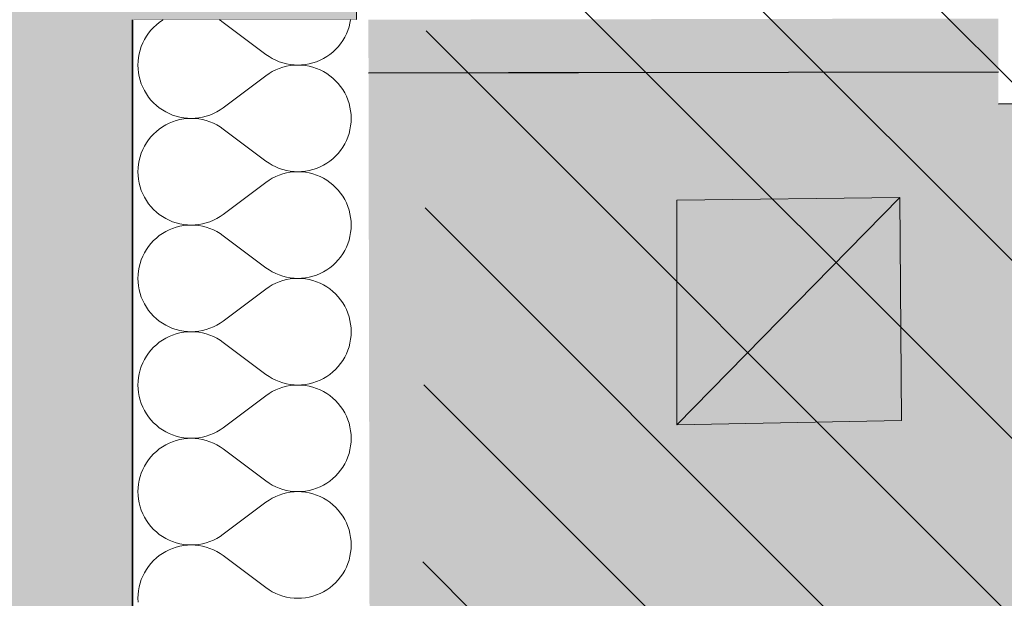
# Model space of a CAD drawing. Header units: millimetres. Extents: x -40276 to 214973, y -147941 to 35228.
# Tile 113 of 256: x -11229 to -10525, y 13524 to 13937. Entities that reach past the tile are written whole.
import ezdxf

# ---------------------------------------------------------------- set-up
doc = ezdxf.new("R2010")
doc.units = ezdxf.units.MM
doc.header["$MEASUREMENT"] = 0
doc.linetypes.add('Wipeout_Contour', pattern=[1000, 0, -1000])
for name, color, linetype in [('1._POHLED ZÁPADNÍ_2_0_plochy', 7, 'Continuous'), ('1._POHLED ZÁPADNÍ_2_akustické prvky', 7, 'Continuous'), ('1._POHLED ZÁPADNÍ_2_Konstrukce - nosné', 7, 'Continuous'), ('1._POHLED ZÁPADNÍ_2_Nové_Výplně – Řezové', 7, 'Continuous'), ('1._POHLED ZÁPADNÍ_2_Situace - terén', 7, 'Continuous'), ('1._POHLED ZÁPADNÍ_2_Výplně – Řezové', 7, 'Continuous')]:
    doc.layers.add(name, color=color, linetype=linetype)

# ---------------------------------------------------------------- blocks, each defined once
blk = doc.blocks.new('*X33', base_point=(-42174.69, -26223.67))
at = {"layer": '1._POHLED ZÁPADNÍ_2_Nové_Výplně – Řezové', "color": 21, "linetype": 'Continuous', "lineweight": 20, "true_color": 0xffaaaa}
for p, q in [((-11126.76, 13936.82), (-11128.99, 13935.27)), ((-11126.14, 13937.19), (-11126.76, 13936.82)), ((-11085.55, 13936.79), (-11086.22, 13937.19)), ((-11083.32, 13935.24), (-11085.55, 13936.79)), ((-10992.76, 13934.76), (-10992.32, 13937.19)), ((-11134.96, 13929.72), (-11136.67, 13927.6)), ((-11133.1, 13931.71), (-11134.96, 13929.72)), ((-11131.11, 13933.56), (-11133.1, 13931.71)), ((-11128.99, 13935.27), (-11131.11, 13933.56)), ((-11083.32, 13935.24), (-11052.84, 13912.38)), ((-10995.34, 13927.03), (-10994.29, 13929.54)), ((-10994.29, 13929.54), (-10993.43, 13932.12)), ((-10993.43, 13932.12), (-10992.76, 13934.76)), ((-11139.61, 13923.03), (-11140.83, 13920.59)), ((-11138.22, 13925.37), (-11139.61, 13923.03)), ((-11136.67, 13927.6), (-11138.22, 13925.37)), ((-10999.49, 13920.02), (-10997.94, 13922.25)), ((-10997.94, 13922.25), (-10996.55, 13924.59)), ((-10996.55, 13924.59), (-10995.34, 13927.03)), ((-11142.73, 13915.5), (-11143.4, 13912.86)), ((-11141.87, 13918.08), (-11142.73, 13915.5)), ((-11140.83, 13920.59), (-11141.87, 13918.08)), ((-11005.05, 13914.06), (-11003.06, 13915.91)), ((-11003.06, 13915.91), (-11001.2, 13917.9)), ((-11001.2, 13917.9), (-10999.49, 13920.02)), ((-11143.88, 13910.19), (-11144.17, 13907.48)), ((-11143.4, 13912.86), (-11143.88, 13910.19)), ((-11052.84, 13912.38), (-11050.61, 13910.83)), ((-11050.61, 13910.83), (-11048.27, 13909.44)), ((-11048.27, 13909.44), (-11045.84, 13908.22)), ((-11045.84, 13908.22), (-11043.33, 13907.17)), ((-11016.69, 13907.16), (-11014.18, 13908.2)), ((-11014.18, 13908.2), (-11011.74, 13909.41)), ((-11011.74, 13909.41), (-11009.4, 13910.8)), ((-11009.4, 13910.8), (-11007.17, 13912.35)), ((-11007.17, 13912.35), (-11005.05, 13914.06)), ((-11144.17, 13907.48), (-11144.27, 13904.76)), ((-11144.27, 13904.76), (-11144.17, 13902.04)), ((-11144.17, 13902.04), (-11143.88, 13899.34)), ((-11045.84, 13901.31), (-11048.27, 13900.09)), ((-11043.33, 13902.35), (-11045.84, 13901.31)), ((-11043.33, 13907.17), (-11040.75, 13906.31)), ((-11040.75, 13903.21), (-11043.33, 13902.35)), ((-11040.75, 13906.31), (-11038.11, 13905.64)), ((-11038.11, 13903.89), (-11040.75, 13903.21)), ((-11038.11, 13905.64), (-11035.43, 13905.15)), ((-11035.43, 13904.37), (-11038.11, 13903.89)), ((-11035.43, 13905.15), (-11032.73, 13904.86)), ((-11032.73, 13904.66), (-11035.43, 13904.37)), ((-11032.73, 13904.86), (-11030.01, 13904.76)), ((-11030.01, 13904.76), (-11032.73, 13904.66)), ((-11030.01, 13904.76), (-11027.29, 13904.86)), ((-11027.29, 13904.67), (-11030.01, 13904.76)), ((-11027.29, 13904.86), (-11024.59, 13905.15)), ((-11024.59, 13904.38), (-11027.29, 13904.67)), ((-11024.59, 13905.15), (-11021.91, 13905.63)), ((-11021.91, 13903.9), (-11024.59, 13904.38)), ((-11021.91, 13905.63), (-11019.27, 13906.3)), ((-11019.27, 13903.22), (-11021.91, 13903.9)), ((-11019.27, 13906.3), (-11016.69, 13907.16)), ((-11016.69, 13902.37), (-11019.27, 13903.22)), ((-11014.18, 13901.33), (-11016.69, 13902.37)), ((-11011.74, 13900.11), (-11014.18, 13901.33)), ((-11143.88, 13899.34), (-11143.4, 13896.66)), ((-11143.4, 13896.66), (-11142.73, 13894.02)), ((-11142.73, 13894.02), (-11141.87, 13891.44)), ((-11083.32, 13874.29), (-11052.84, 13897.14)), ((-11050.61, 13898.7), (-11052.84, 13897.14)), ((-11048.27, 13900.09), (-11050.61, 13898.7)), ((-11009.4, 13898.72), (-11011.74, 13900.11)), ((-11007.17, 13897.17), (-11009.4, 13898.72)), ((-11005.05, 13895.47), (-11007.17, 13897.17)), ((-11003.06, 13893.61), (-11005.05, 13895.47)), ((-11141.87, 13891.44), (-11140.83, 13888.93)), ((-11140.83, 13888.93), (-11139.61, 13886.5)), ((-11001.2, 13891.62), (-11003.06, 13893.61)), ((-10999.49, 13889.5), (-11001.2, 13891.62)), ((-10997.94, 13887.27), (-10999.49, 13889.5)), ((-10996.55, 13884.93), (-10997.94, 13887.27)), ((-11139.61, 13886.5), (-11138.22, 13884.16)), ((-11138.22, 13884.16), (-11136.67, 13881.92)), ((-11136.67, 13881.92), (-11134.96, 13879.81)), ((-10995.34, 13882.5), (-10996.55, 13884.93)), ((-10994.29, 13879.98), (-10995.34, 13882.5)), ((-10993.43, 13877.4), (-10994.29, 13879.98)), ((-11134.96, 13879.81), (-11133.1, 13877.82)), ((-11133.1, 13877.82), (-11131.11, 13875.96)), ((-11131.11, 13875.96), (-11128.99, 13874.26)), ((-11128.99, 13874.26), (-11126.76, 13872.71)), ((-11085.55, 13872.73), (-11083.32, 13874.29)), ((-10992.76, 13874.77), (-10993.43, 13877.4)), ((-10992.28, 13872.09), (-10992.76, 13874.77)), ((-11126.76, 13872.71), (-11124.42, 13871.32)), ((-11124.42, 13871.32), (-11121.98, 13870.1)), ((-11121.98, 13870.1), (-11119.47, 13869.06)), ((-11119.47, 13869.06), (-11116.89, 13868.2)), ((-11116.89, 13868.2), (-11114.25, 13867.53)), ((-11114.25, 13867.53), (-11111.58, 13867.05)), ((-11111.58, 13866.28), (-11114.25, 13865.8)), ((-11111.58, 13867.05), (-11108.87, 13866.76)), ((-11108.87, 13866.57), (-11111.58, 13866.28)), ((-11108.87, 13866.76), (-11106.15, 13866.67)), ((-11106.15, 13866.67), (-11108.87, 13866.57)), ((-11106.15, 13866.67), (-11103.43, 13866.77)), ((-11103.43, 13866.57), (-11106.15, 13866.67)), ((-11103.43, 13866.77), (-11100.73, 13867.06)), ((-11100.73, 13866.28), (-11103.43, 13866.57)), ((-11100.73, 13867.06), (-11098.05, 13867.54)), ((-11098.05, 13865.79), (-11100.73, 13866.28)), ((-11098.05, 13867.54), (-11095.42, 13868.22)), ((-11095.42, 13868.22), (-11092.83, 13869.08)), ((-11092.83, 13869.08), (-11090.32, 13870.12)), ((-11090.32, 13870.12), (-11087.89, 13871.34)), ((-11087.89, 13871.34), (-11085.55, 13872.73)), ((-10991.99, 13869.39), (-10992.28, 13872.09)), ((-10991.89, 13866.67), (-10991.99, 13869.39)), ((-10991.99, 13863.95), (-10991.89, 13866.67)), ((-11128.99, 13859.08), (-11131.11, 13857.37)), ((-11126.76, 13860.63), (-11128.99, 13859.08)), ((-11124.42, 13862.01), (-11126.76, 13860.63)), ((-11121.98, 13863.23), (-11124.42, 13862.01)), ((-11119.47, 13864.27), (-11121.98, 13863.23)), ((-11116.89, 13865.13), (-11119.47, 13864.27)), ((-11114.25, 13865.8), (-11116.89, 13865.13)), ((-11095.42, 13865.12), (-11098.05, 13865.79)), ((-11092.83, 13864.25), (-11095.42, 13865.12)), ((-11090.32, 13863.21), (-11092.83, 13864.25)), ((-11087.89, 13861.99), (-11090.32, 13863.21)), ((-11085.55, 13860.6), (-11087.89, 13861.99)), ((-11083.32, 13859.05), (-11085.55, 13860.6)), ((-11083.32, 13859.05), (-11052.84, 13836.19)), ((-10992.76, 13858.57), (-10992.28, 13861.24)), ((-10992.28, 13861.24), (-10991.99, 13863.95)), ((-11134.96, 13853.53), (-11136.67, 13851.41)), ((-11133.1, 13855.52), (-11134.96, 13853.53)), ((-11131.11, 13857.37), (-11133.1, 13855.52)), ((-10995.34, 13850.84), (-10994.29, 13853.35)), ((-10994.29, 13853.35), (-10993.43, 13855.93)), ((-10993.43, 13855.93), (-10992.76, 13858.57)), ((-11139.61, 13846.84), (-11140.83, 13844.4)), ((-11138.22, 13849.17), (-11139.61, 13846.84)), ((-11136.67, 13851.41), (-11138.22, 13849.17)), ((-10999.49, 13843.83), (-10997.94, 13846.06)), ((-10997.94, 13846.06), (-10996.55, 13848.4)), ((-10996.55, 13848.4), (-10995.34, 13850.84)), ((-11142.73, 13839.31), (-11143.4, 13836.67)), ((-11141.87, 13841.89), (-11142.73, 13839.31)), ((-11140.83, 13844.4), (-11141.87, 13841.89)), ((-11007.17, 13836.16), (-11005.05, 13837.87)), ((-11005.05, 13837.87), (-11003.06, 13839.72)), ((-11003.06, 13839.72), (-11001.2, 13841.71)), ((-11001.2, 13841.71), (-10999.49, 13843.83)), ((-11144.17, 13831.29), (-11144.27, 13828.57)), ((-11143.88, 13834), (-11144.17, 13831.29)), ((-11143.4, 13836.67), (-11143.88, 13834)), ((-11052.84, 13836.19), (-11050.61, 13834.64)), ((-11050.61, 13834.64), (-11048.27, 13833.25)), ((-11048.27, 13833.25), (-11045.84, 13832.03)), ((-11045.84, 13832.03), (-11043.33, 13830.98)), ((-11043.33, 13830.98), (-11040.75, 13830.12)), ((-11019.27, 13830.11), (-11016.69, 13830.97)), ((-11016.69, 13830.97), (-11014.18, 13832.01)), ((-11014.18, 13832.01), (-11011.74, 13833.22)), ((-11011.74, 13833.22), (-11009.4, 13834.61)), ((-11009.4, 13834.61), (-11007.17, 13836.16)), ((-11144.27, 13828.57), (-11144.17, 13825.85)), ((-11144.17, 13825.85), (-11143.88, 13823.15)), ((-11048.27, 13823.9), (-11050.61, 13822.51)), ((-11045.84, 13825.12), (-11048.27, 13823.9)), ((-11043.33, 13826.16), (-11045.84, 13825.12)), ((-11040.75, 13827.02), (-11043.33, 13826.16)), ((-11040.75, 13830.12), (-11038.11, 13829.45)), ((-11038.11, 13827.69), (-11040.75, 13827.02)), ((-11038.11, 13829.45), (-11035.43, 13828.96)), ((-11035.43, 13828.18), (-11038.11, 13827.69)), ((-11035.43, 13828.96), (-11032.73, 13828.67)), ((-11032.73, 13828.47), (-11035.43, 13828.18)), ((-11032.73, 13828.67), (-11030.01, 13828.57)), ((-11030.01, 13828.57), (-11032.73, 13828.47)), ((-11030.01, 13828.57), (-11027.29, 13828.67)), ((-11027.29, 13828.48), (-11030.01, 13828.57)), ((-11027.29, 13828.67), (-11024.59, 13828.96)), ((-11024.59, 13828.19), (-11027.29, 13828.48)), ((-11024.59, 13828.96), (-11021.91, 13829.44)), ((-11021.91, 13827.71), (-11024.59, 13828.19)), ((-11021.91, 13829.44), (-11019.27, 13830.11)), ((-11019.27, 13827.03), (-11021.91, 13827.71)), ((-11016.69, 13826.18), (-11019.27, 13827.03)), ((-11014.18, 13825.14), (-11016.69, 13826.18)), ((-11011.74, 13823.92), (-11014.18, 13825.14)), ((-11009.4, 13822.53), (-11011.74, 13823.92)), ((-11143.88, 13823.15), (-11143.4, 13820.47)), ((-11143.4, 13820.47), (-11142.73, 13817.83)), ((-11142.73, 13817.83), (-11141.87, 13815.25)), ((-11083.32, 13798.1), (-11052.84, 13820.95)), ((-11050.61, 13822.51), (-11052.84, 13820.95)), ((-11007.17, 13820.98), (-11009.4, 13822.53)), ((-11005.05, 13819.28), (-11007.17, 13820.98)), ((-11003.06, 13817.42), (-11005.05, 13819.28)), ((-11001.2, 13815.43), (-11003.06, 13817.42)), ((-11141.87, 13815.25), (-11140.83, 13812.74)), ((-11140.83, 13812.74), (-11139.61, 13810.31)), ((-11139.61, 13810.31), (-11138.22, 13807.97)), ((-10999.49, 13813.31), (-11001.2, 13815.43)), ((-10997.94, 13811.08), (-10999.49, 13813.31)), ((-10996.55, 13808.74), (-10997.94, 13811.08)), ((-11138.22, 13807.97), (-11136.67, 13805.73)), ((-11136.67, 13805.73), (-11134.96, 13803.62)), ((-11134.96, 13803.62), (-11133.1, 13801.63)), ((-10995.34, 13806.31), (-10996.55, 13808.74)), ((-10994.29, 13803.79), (-10995.34, 13806.31)), ((-10993.43, 13801.21), (-10994.29, 13803.79)), ((-11133.1, 13801.63), (-11131.11, 13799.77)), ((-11131.11, 13799.77), (-11128.99, 13798.07)), ((-11128.99, 13798.07), (-11126.76, 13796.52)), ((-11126.76, 13796.52), (-11124.42, 13795.13)), ((-11087.89, 13795.15), (-11085.55, 13796.54)), ((-11085.55, 13796.54), (-11083.32, 13798.1)), ((-10992.76, 13798.58), (-10993.43, 13801.21)), ((-10992.28, 13795.9), (-10992.76, 13798.58)), ((-10991.99, 13793.19), (-10992.28, 13795.9)), ((-11124.42, 13795.13), (-11121.98, 13793.91)), ((-11121.98, 13793.91), (-11119.47, 13792.87)), ((-11119.47, 13792.87), (-11116.89, 13792.01)), ((-11116.89, 13788.94), (-11119.47, 13788.08)), ((-11116.89, 13792.01), (-11114.25, 13791.34)), ((-11114.25, 13789.61), (-11116.89, 13788.94)), ((-11114.25, 13791.34), (-11111.58, 13790.86)), ((-11111.58, 13790.09), (-11114.25, 13789.61)), ((-11111.58, 13790.86), (-11108.87, 13790.57)), ((-11108.87, 13790.38), (-11111.58, 13790.09)), ((-11108.87, 13790.57), (-11106.15, 13790.48)), ((-11106.15, 13790.48), (-11108.87, 13790.38)), ((-11106.15, 13790.48), (-11103.43, 13790.58)), ((-11103.43, 13790.38), (-11106.15, 13790.48)), ((-11103.43, 13790.58), (-11100.73, 13790.87)), ((-11100.73, 13790.08), (-11103.43, 13790.38)), ((-11100.73, 13790.87), (-11098.05, 13791.35)), ((-11098.05, 13789.6), (-11100.73, 13790.08)), ((-11098.05, 13791.35), (-11095.42, 13792.03)), ((-11095.42, 13788.92), (-11098.05, 13789.6)), ((-11095.42, 13792.03), (-11092.83, 13792.89)), ((-11092.83, 13788.06), (-11095.42, 13788.92)), ((-11092.83, 13792.89), (-11090.32, 13793.93)), ((-11090.32, 13793.93), (-11087.89, 13795.15)), ((-10991.89, 13790.48), (-10991.99, 13793.19)), ((-10991.99, 13787.76), (-10991.89, 13790.48)), ((-11128.99, 13782.89), (-11131.11, 13781.18)), ((-11126.76, 13784.44), (-11128.99, 13782.89)), ((-11124.42, 13785.82), (-11126.76, 13784.44)), ((-11121.98, 13787.04), (-11124.42, 13785.82)), ((-11119.47, 13788.08), (-11121.98, 13787.04)), ((-11090.32, 13787.02), (-11092.83, 13788.06)), ((-11087.89, 13785.8), (-11090.32, 13787.02)), ((-11085.55, 13784.41), (-11087.89, 13785.8)), ((-11083.32, 13782.86), (-11085.55, 13784.41)), ((-11083.32, 13782.86), (-11052.84, 13760)), ((-10993.43, 13779.74), (-10992.76, 13782.38)), ((-10992.76, 13782.38), (-10992.28, 13785.05)), ((-10992.28, 13785.05), (-10991.99, 13787.76)), ((-11136.67, 13775.22), (-11138.22, 13772.98)), ((-11134.96, 13777.34), (-11136.67, 13775.22)), ((-11133.1, 13779.33), (-11134.96, 13777.34)), ((-11131.11, 13781.18), (-11133.1, 13779.33)), ((-10996.55, 13772.21), (-10995.34, 13774.64)), ((-10995.34, 13774.64), (-10994.29, 13777.16)), ((-10994.29, 13777.16), (-10993.43, 13779.74)), ((-11140.83, 13768.21), (-11141.87, 13765.7)), ((-11139.61, 13770.64), (-11140.83, 13768.21)), ((-11138.22, 13772.98), (-11139.61, 13770.64)), ((-11001.2, 13765.52), (-10999.49, 13767.64)), ((-10999.49, 13767.64), (-10997.94, 13769.87)), ((-10997.94, 13769.87), (-10996.55, 13772.21)), ((-11143.4, 13760.48), (-11143.88, 13757.8)), ((-11142.73, 13763.12), (-11143.4, 13760.48)), ((-11141.87, 13765.7), (-11142.73, 13763.12)), ((-11007.17, 13759.97), (-11005.05, 13761.68)), ((-11005.05, 13761.68), (-11003.06, 13763.53)), ((-11003.06, 13763.53), (-11001.2, 13765.52)), ((-11144.17, 13755.1), (-11144.27, 13752.38)), ((-11143.88, 13757.8), (-11144.17, 13755.1)), ((-11052.84, 13760), (-11050.61, 13758.45)), ((-11050.61, 13758.45), (-11048.27, 13757.06)), ((-11048.27, 13757.06), (-11045.84, 13755.84)), ((-11045.84, 13755.84), (-11043.33, 13754.79)), ((-11043.33, 13754.79), (-11040.75, 13753.93)), ((-11040.75, 13753.93), (-11038.11, 13753.26)), ((-11038.11, 13753.26), (-11035.43, 13752.77)), ((-11021.91, 13753.25), (-11019.27, 13753.92)), ((-11019.27, 13753.92), (-11016.69, 13754.78)), ((-11016.69, 13754.78), (-11014.18, 13755.82)), ((-11014.18, 13755.82), (-11011.74, 13757.03)), ((-11011.74, 13757.03), (-11009.4, 13758.42)), ((-11009.4, 13758.42), (-11007.17, 13759.97)), ((-11144.27, 13752.38), (-11144.17, 13749.66)), ((-11144.17, 13749.66), (-11143.88, 13746.96)), ((-11143.88, 13746.96), (-11143.4, 13744.28)), ((-11050.61, 13746.32), (-11052.84, 13744.76)), ((-11048.27, 13747.71), (-11050.61, 13746.32)), ((-11045.84, 13748.93), (-11048.27, 13747.71)), ((-11043.33, 13749.97), (-11045.84, 13748.93)), ((-11040.75, 13750.83), (-11043.33, 13749.97)), ((-11038.11, 13751.5), (-11040.75, 13750.83)), ((-11035.43, 13751.99), (-11038.11, 13751.5)), ((-11035.43, 13752.77), (-11032.73, 13752.48)), ((-11032.73, 13752.28), (-11035.43, 13751.99)), ((-11032.73, 13752.48), (-11030.01, 13752.38)), ((-11030.01, 13752.38), (-11032.73, 13752.28)), ((-11030.01, 13752.38), (-11027.29, 13752.48)), ((-11027.29, 13752.29), (-11030.01, 13752.38)), ((-11027.29, 13752.48), (-11024.59, 13752.77)), ((-11024.59, 13752), (-11027.29, 13752.29)), ((-11024.59, 13752.77), (-11021.91, 13753.25)), ((-11021.91, 13751.51), (-11024.59, 13752)), ((-11019.27, 13750.84), (-11021.91, 13751.51)), ((-11016.69, 13749.99), (-11019.27, 13750.84)), ((-11014.18, 13748.95), (-11016.69, 13749.99)), ((-11011.74, 13747.73), (-11014.18, 13748.95)), ((-11009.4, 13746.34), (-11011.74, 13747.73)), ((-11007.17, 13744.79), (-11009.4, 13746.34)), ((-11143.4, 13744.28), (-11142.73, 13741.64)), ((-11142.73, 13741.64), (-11141.87, 13739.06)), ((-11083.32, 13721.9), (-11052.84, 13744.76)), ((-11005.05, 13743.08), (-11007.17, 13744.79)), ((-11003.06, 13741.23), (-11005.05, 13743.08)), ((-11001.2, 13739.24), (-11003.06, 13741.23)), ((-10999.49, 13737.12), (-11001.2, 13739.24)), ((-11141.87, 13739.06), (-11140.83, 13736.55)), ((-11140.83, 13736.55), (-11139.61, 13734.12)), ((-11139.61, 13734.12), (-11138.22, 13731.78)), ((-10997.94, 13734.89), (-10999.49, 13737.12)), ((-10996.55, 13732.55), (-10997.94, 13734.89)), ((-10995.34, 13730.12), (-10996.55, 13732.55)), ((-11138.22, 13731.78), (-11136.67, 13729.54)), ((-11136.67, 13729.54), (-11134.96, 13727.43)), ((-11134.96, 13727.43), (-11133.1, 13725.43)), ((-11133.1, 13725.43), (-11131.11, 13723.58)), ((-10994.29, 13727.6), (-10995.34, 13730.12)), ((-10993.43, 13725.02), (-10994.29, 13727.6)), ((-11131.11, 13723.58), (-11128.99, 13721.88)), ((-11128.99, 13721.88), (-11126.76, 13720.32)), ((-11126.76, 13720.32), (-11124.42, 13718.94)), ((-11124.42, 13718.94), (-11121.98, 13717.72)), ((-11090.32, 13717.74), (-11087.89, 13718.96)), ((-11087.89, 13718.96), (-11085.55, 13720.35)), ((-11085.55, 13720.35), (-11083.32, 13721.9)), ((-10992.76, 13722.39), (-10993.43, 13725.02)), ((-10992.28, 13719.71), (-10992.76, 13722.39)), ((-10991.99, 13717), (-10992.28, 13719.71)), ((-11121.98, 13717.72), (-11119.47, 13716.68)), ((-11119.47, 13711.89), (-11121.98, 13710.85)), ((-11119.47, 13716.68), (-11116.89, 13715.82)), ((-11116.89, 13712.75), (-11119.47, 13711.89)), ((-11116.89, 13715.82), (-11114.25, 13715.15)), ((-11114.25, 13713.42), (-11116.89, 13712.75)), ((-11114.25, 13715.15), (-11111.58, 13714.67)), ((-11111.58, 13713.9), (-11114.25, 13713.42)), ((-11111.58, 13714.67), (-11108.87, 13714.38)), ((-11108.87, 13714.19), (-11111.58, 13713.9)), ((-11108.87, 13714.38), (-11106.15, 13714.29)), ((-11106.15, 13714.29), (-11108.87, 13714.19)), ((-11106.15, 13714.29), (-11103.43, 13714.38)), ((-11103.43, 13714.19), (-11106.15, 13714.29)), ((-11103.43, 13714.38), (-11100.73, 13714.68)), ((-11100.73, 13713.89), (-11103.43, 13714.19)), ((-11100.73, 13714.68), (-11098.05, 13715.16)), ((-11098.05, 13713.41), (-11100.73, 13713.89)), ((-11098.05, 13715.16), (-11095.42, 13715.84)), ((-11095.42, 13712.73), (-11098.05, 13713.41)), ((-11095.42, 13715.84), (-11092.83, 13716.7)), ((-11092.83, 13711.87), (-11095.42, 13712.73)), ((-11092.83, 13716.7), (-11090.32, 13717.74)), ((-11090.32, 13710.83), (-11092.83, 13711.87)), ((-10992.28, 13708.86), (-10991.99, 13711.57)), ((-10991.89, 13714.29), (-10991.99, 13717)), ((-10991.99, 13711.57), (-10991.89, 13714.29)), ((-11131.11, 13704.99), (-11133.1, 13703.14)), ((-11128.99, 13706.7), (-11131.11, 13704.99)), ((-11126.76, 13708.25), (-11128.99, 13706.7)), ((-11124.42, 13709.63), (-11126.76, 13708.25)), ((-11121.98, 13710.85), (-11124.42, 13709.63)), ((-11087.89, 13709.61), (-11090.32, 13710.83)), ((-11085.55, 13708.22), (-11087.89, 13709.61)), ((-11083.32, 13706.67), (-11085.55, 13708.22)), ((-11083.32, 13706.67), (-11052.84, 13683.81)), ((-10993.43, 13703.55), (-10992.76, 13706.18)), ((-10992.76, 13706.18), (-10992.28, 13708.86)), ((-11136.67, 13699.03), (-11138.22, 13696.79)), ((-11134.96, 13701.15), (-11136.67, 13699.03)), ((-11133.1, 13703.14), (-11134.96, 13701.15)), ((-10996.55, 13696.02), (-10995.34, 13698.45)), ((-10995.34, 13698.45), (-10994.29, 13700.97)), ((-10994.29, 13700.97), (-10993.43, 13703.55)), ((-11140.83, 13692.02), (-11141.87, 13689.51)), ((-11139.61, 13694.45), (-11140.83, 13692.02)), ((-11138.22, 13696.79), (-11139.61, 13694.45)), ((-11001.2, 13689.33), (-10999.49, 13691.45)), ((-10999.49, 13691.45), (-10997.94, 13693.68)), ((-10997.94, 13693.68), (-10996.55, 13696.02)), ((-11143.4, 13684.29), (-11143.88, 13681.61)), ((-11142.73, 13686.93), (-11143.4, 13684.29)), ((-11141.87, 13689.51), (-11142.73, 13686.93)), ((-11052.84, 13683.81), (-11050.61, 13682.26)), ((-11009.4, 13682.23), (-11007.17, 13683.78)), ((-11007.17, 13683.78), (-11005.05, 13685.49)), ((-11005.05, 13685.49), (-11003.06, 13687.34)), ((-11003.06, 13687.34), (-11001.2, 13689.33)), ((-11144.17, 13678.91), (-11144.27, 13676.19)), ((-11144.27, 13676.19), (-11144.17, 13673.47)), ((-11143.88, 13681.61), (-11144.17, 13678.91)), ((-11050.61, 13682.26), (-11048.27, 13680.87)), ((-11048.27, 13680.87), (-11045.84, 13679.65)), ((-11045.84, 13679.65), (-11043.33, 13678.6)), ((-11043.33, 13678.6), (-11040.75, 13677.74)), ((-11040.75, 13677.74), (-11038.11, 13677.07)), ((-11038.11, 13677.07), (-11035.43, 13676.58)), ((-11035.43, 13676.58), (-11032.73, 13676.29)), ((-11032.73, 13676.09), (-11035.43, 13675.8)), ((-11032.73, 13676.29), (-11030.01, 13676.19)), ((-11030.01, 13676.19), (-11032.73, 13676.09)), ((-11030.01, 13676.19), (-11027.29, 13676.29)), ((-11027.29, 13676.1), (-11030.01, 13676.19)), ((-11027.29, 13676.29), (-11024.59, 13676.58)), ((-11024.59, 13675.81), (-11027.29, 13676.1)), ((-11024.59, 13676.58), (-11021.91, 13677.06)), ((-11021.91, 13677.06), (-11019.27, 13677.73)), ((-11019.27, 13677.73), (-11016.69, 13678.59)), ((-11016.69, 13678.59), (-11014.18, 13679.63)), ((-11014.18, 13679.63), (-11011.74, 13680.84)), ((-11011.74, 13680.84), (-11009.4, 13682.23)), ((-11144.17, 13673.47), (-11143.88, 13670.77)), ((-11143.88, 13670.77), (-11143.4, 13668.09)), ((-11050.61, 13670.12), (-11052.84, 13668.57)), ((-11048.27, 13671.52), (-11050.61, 13670.12)), ((-11045.84, 13672.73), (-11048.27, 13671.52)), ((-11043.33, 13673.78), (-11045.84, 13672.73)), ((-11040.75, 13674.64), (-11043.33, 13673.78)), ((-11038.11, 13675.31), (-11040.75, 13674.64)), ((-11035.43, 13675.8), (-11038.11, 13675.31)), ((-11021.91, 13675.32), (-11024.59, 13675.81)), ((-11019.27, 13674.65), (-11021.91, 13675.32)), ((-11016.69, 13673.8), (-11019.27, 13674.65)), ((-11014.18, 13672.76), (-11016.69, 13673.8)), ((-11011.74, 13671.54), (-11014.18, 13672.76)), ((-11009.4, 13670.15), (-11011.74, 13671.54)), ((-11007.17, 13668.6), (-11009.4, 13670.15)), ((-11143.4, 13668.09), (-11142.73, 13665.45)), ((-11142.73, 13665.45), (-11141.87, 13662.87)), ((-11141.87, 13662.87), (-11140.83, 13660.36)), ((-11083.32, 13645.71), (-11052.84, 13668.57)), ((-11005.05, 13666.89), (-11007.17, 13668.6)), ((-11003.06, 13665.04), (-11005.05, 13666.89)), ((-11001.2, 13663.05), (-11003.06, 13665.04)), ((-10999.49, 13660.93), (-11001.2, 13663.05)), ((-11140.83, 13660.36), (-11139.61, 13657.93)), ((-11139.61, 13657.93), (-11138.22, 13655.59)), ((-11138.22, 13655.59), (-11136.67, 13653.35)), ((-10997.94, 13658.7), (-10999.49, 13660.93)), ((-10996.55, 13656.36), (-10997.94, 13658.7)), ((-10995.34, 13653.93), (-10996.55, 13656.36)), ((-11136.67, 13653.35), (-11134.96, 13651.24)), ((-11134.96, 13651.24), (-11133.1, 13649.24)), ((-11133.1, 13649.24), (-11131.11, 13647.39)), ((-10994.29, 13651.41), (-10995.34, 13653.93)), ((-10993.43, 13648.83), (-10994.29, 13651.41)), ((-10992.76, 13646.2), (-10993.43, 13648.83)), ((-11131.11, 13647.39), (-11128.99, 13645.69)), ((-11128.99, 13645.69), (-11126.76, 13644.13)), ((-11126.76, 13644.13), (-11124.42, 13642.75)), ((-11124.42, 13642.75), (-11121.98, 13641.53)), ((-11121.98, 13641.53), (-11119.47, 13640.49)), ((-11092.83, 13640.51), (-11090.32, 13641.55)), ((-11090.32, 13641.55), (-11087.89, 13642.77)), ((-11087.89, 13642.77), (-11085.55, 13644.16)), ((-11085.55, 13644.16), (-11083.32, 13645.71)), ((-10992.28, 13643.52), (-10992.76, 13646.2)), ((-10991.99, 13640.81), (-10992.28, 13643.52)), ((-10991.89, 13638.1), (-10991.99, 13640.81)), ((-11121.98, 13634.66), (-11124.42, 13633.44)), ((-11119.47, 13635.7), (-11121.98, 13634.66)), ((-11119.47, 13640.49), (-11116.89, 13639.63)), ((-11116.89, 13636.56), (-11119.47, 13635.7)), ((-11116.89, 13639.63), (-11114.25, 13638.96)), ((-11114.25, 13637.23), (-11116.89, 13636.56)), ((-11114.25, 13638.96), (-11111.58, 13638.48)), ((-11111.58, 13637.71), (-11114.25, 13637.23)), ((-11111.58, 13638.48), (-11108.87, 13638.19)), ((-11108.87, 13638), (-11111.58, 13637.71)), ((-11108.87, 13638.19), (-11106.15, 13638.1)), ((-11106.15, 13638.1), (-11108.87, 13638)), ((-11106.15, 13638.1), (-11103.43, 13638.19)), ((-11103.43, 13638), (-11106.15, 13638.1)), ((-11103.43, 13638.19), (-11100.73, 13638.49)), ((-11100.73, 13637.7), (-11103.43, 13638)), ((-11100.73, 13638.49), (-11098.05, 13638.97)), ((-11098.05, 13637.22), (-11100.73, 13637.7)), ((-11098.05, 13638.97), (-11095.42, 13639.65)), ((-11095.42, 13636.54), (-11098.05, 13637.22)), ((-11095.42, 13639.65), (-11092.83, 13640.51)), ((-11092.83, 13635.68), (-11095.42, 13636.54)), ((-11090.32, 13634.64), (-11092.83, 13635.68)), ((-11087.89, 13633.42), (-11090.32, 13634.64)), ((-10992.28, 13632.67), (-10991.99, 13635.38)), ((-10991.99, 13635.38), (-10991.89, 13638.1)), ((-11133.1, 13626.95), (-11134.96, 13624.96)), ((-11131.11, 13628.8), (-11133.1, 13626.95)), ((-11128.99, 13630.51), (-11131.11, 13628.8)), ((-11126.76, 13632.06), (-11128.99, 13630.51)), ((-11124.42, 13633.44), (-11126.76, 13632.06)), ((-11085.55, 13632.03), (-11087.89, 13633.42)), ((-11083.32, 13630.48), (-11085.55, 13632.03)), ((-11083.32, 13630.48), (-11052.84, 13607.62)), ((-10994.29, 13624.78), (-10993.43, 13627.36)), ((-10993.43, 13627.36), (-10992.76, 13629.99)), ((-10992.76, 13629.99), (-10992.28, 13632.67)), ((-11138.22, 13620.6), (-11139.61, 13618.26)), ((-11136.67, 13622.84), (-11138.22, 13620.6)), ((-11134.96, 13624.96), (-11136.67, 13622.84)), ((-10997.94, 13617.49), (-10996.55, 13619.83)), ((-10996.55, 13619.83), (-10995.34, 13622.26)), ((-10995.34, 13622.26), (-10994.29, 13624.78)), ((-11141.87, 13613.32), (-11142.73, 13610.74)), ((-11140.83, 13615.83), (-11141.87, 13613.32)), ((-11139.61, 13618.26), (-11140.83, 13615.83)), ((-11003.06, 13611.15), (-11001.2, 13613.14)), ((-11001.2, 13613.14), (-10999.49, 13615.26)), ((-10999.49, 13615.26), (-10997.94, 13617.49)), ((-11143.4, 13608.1), (-11143.88, 13605.42)), ((-11142.73, 13610.74), (-11143.4, 13608.1)), ((-11052.84, 13607.62), (-11050.61, 13606.07)), ((-11050.61, 13606.07), (-11048.27, 13604.68)), ((-11011.74, 13604.65), (-11009.4, 13606.04)), ((-11009.4, 13606.04), (-11007.17, 13607.59)), ((-11007.17, 13607.59), (-11005.05, 13609.3)), ((-11005.05, 13609.3), (-11003.06, 13611.15)), ((-11144.17, 13602.72), (-11144.27, 13600)), ((-11144.27, 13600), (-11144.17, 13597.28)), ((-11143.88, 13605.42), (-11144.17, 13602.72)), ((-11048.27, 13604.68), (-11045.84, 13603.46)), ((-11045.84, 13603.46), (-11043.33, 13602.41)), ((-11043.33, 13602.41), (-11040.75, 13601.55)), ((-11040.75, 13601.55), (-11038.11, 13600.88)), ((-11038.11, 13599.12), (-11040.75, 13598.45)), ((-11038.11, 13600.88), (-11035.43, 13600.39)), ((-11035.43, 13599.61), (-11038.11, 13599.12)), ((-11035.43, 13600.39), (-11032.73, 13600.1)), ((-11032.73, 13599.9), (-11035.43, 13599.61)), ((-11032.73, 13600.1), (-11030.01, 13600)), ((-11030.01, 13600), (-11032.73, 13599.9)), ((-11030.01, 13600), (-11027.29, 13600.1)), ((-11027.29, 13599.9), (-11030.01, 13600)), ((-11027.29, 13600.1), (-11024.59, 13600.38)), ((-11024.59, 13599.62), (-11027.29, 13599.9)), ((-11024.59, 13600.38), (-11021.91, 13600.87)), ((-11021.91, 13599.13), (-11024.59, 13599.62)), ((-11021.91, 13600.87), (-11019.27, 13601.54)), ((-11019.27, 13598.46), (-11021.91, 13599.13)), ((-11019.27, 13601.54), (-11016.69, 13602.4)), ((-11016.69, 13602.4), (-11014.18, 13603.44)), ((-11014.18, 13603.44), (-11011.74, 13604.65)), ((-11144.17, 13597.28), (-11143.88, 13594.58)), ((-11143.88, 13594.58), (-11143.4, 13591.9)), ((-11143.4, 13591.9), (-11142.73, 13589.26)), ((-11083.32, 13569.52), (-11052.84, 13592.38)), ((-11050.61, 13593.93), (-11052.84, 13592.38)), ((-11048.27, 13595.32), (-11050.61, 13593.93)), ((-11045.84, 13596.54), (-11048.27, 13595.32)), ((-11043.33, 13597.59), (-11045.84, 13596.54)), ((-11040.75, 13598.45), (-11043.33, 13597.59)), ((-11016.69, 13597.6), (-11019.27, 13598.46)), ((-11014.18, 13596.56), (-11016.69, 13597.6)), ((-11011.74, 13595.35), (-11014.18, 13596.56)), ((-11009.4, 13593.96), (-11011.74, 13595.35)), ((-11007.17, 13592.41), (-11009.4, 13593.96)), ((-11005.05, 13590.7), (-11007.17, 13592.41)), ((-11142.73, 13589.26), (-11141.87, 13586.68)), ((-11141.87, 13586.68), (-11140.83, 13584.17)), ((-11003.06, 13588.85), (-11005.05, 13590.7)), ((-11001.2, 13586.86), (-11003.06, 13588.85)), ((-10999.49, 13584.74), (-11001.2, 13586.86)), ((-10997.94, 13582.51), (-10999.49, 13584.74)), ((-11140.83, 13584.17), (-11139.61, 13581.74)), ((-11139.61, 13581.74), (-11138.22, 13579.4)), ((-11138.22, 13579.4), (-11136.67, 13577.16)), ((-10996.55, 13580.17), (-10997.94, 13582.51)), ((-10995.34, 13577.74), (-10996.55, 13580.17)), ((-10994.29, 13575.22), (-10995.34, 13577.74)), ((-11136.67, 13577.16), (-11134.96, 13575.04)), ((-11134.96, 13575.04), (-11133.1, 13573.05)), ((-11133.1, 13573.05), (-11131.11, 13571.2)), ((-11131.11, 13571.2), (-11128.99, 13569.49)), ((-10993.43, 13572.64), (-10994.29, 13575.22)), ((-10992.76, 13570.01), (-10993.43, 13572.64)), ((-11128.99, 13569.49), (-11126.76, 13567.94)), ((-11126.76, 13567.94), (-11124.42, 13566.56)), ((-11124.42, 13566.56), (-11121.98, 13565.34)), ((-11121.98, 13565.34), (-11119.47, 13564.3)), ((-11119.47, 13564.3), (-11116.89, 13563.44)), ((-11116.89, 13563.44), (-11114.25, 13562.77)), ((-11098.05, 13562.78), (-11095.42, 13563.46)), ((-11095.42, 13563.46), (-11092.83, 13564.32)), ((-11092.83, 13564.32), (-11090.32, 13565.36)), ((-11090.32, 13565.36), (-11087.89, 13566.58)), ((-11087.89, 13566.58), (-11085.55, 13567.97)), ((-11085.55, 13567.97), (-11083.32, 13569.52)), ((-10992.28, 13567.33), (-10992.76, 13570.01)), ((-10991.99, 13564.62), (-10992.28, 13567.33)), ((-10991.89, 13561.9), (-10991.99, 13564.62)), ((-11124.42, 13557.25), (-11126.76, 13555.87)), ((-11121.98, 13558.47), (-11124.42, 13557.25)), ((-11119.47, 13559.51), (-11121.98, 13558.47)), ((-11116.89, 13560.37), (-11119.47, 13559.51)), ((-11114.25, 13561.04), (-11116.89, 13560.37)), ((-11114.25, 13562.77), (-11111.58, 13562.29)), ((-11111.58, 13561.52), (-11114.25, 13561.04)), ((-11111.58, 13562.29), (-11108.87, 13562)), ((-11108.87, 13561.81), (-11111.58, 13561.52)), ((-11108.87, 13562), (-11106.15, 13561.9)), ((-11106.15, 13561.9), (-11108.87, 13561.81)), ((-11106.15, 13561.9), (-11103.43, 13562)), ((-11103.43, 13561.81), (-11106.15, 13561.9)), ((-11103.43, 13562), (-11100.73, 13562.3)), ((-11100.73, 13561.51), (-11103.43, 13561.81)), ((-11100.73, 13562.3), (-11098.05, 13562.78)), ((-11098.05, 13561.03), (-11100.73, 13561.51)), ((-11095.42, 13560.35), (-11098.05, 13561.03)), ((-11092.83, 13559.49), (-11095.42, 13560.35)), ((-11090.32, 13558.45), (-11092.83, 13559.49)), ((-11087.89, 13557.23), (-11090.32, 13558.45)), ((-11085.55, 13555.84), (-11087.89, 13557.23)), ((-10992.76, 13553.8), (-10992.28, 13556.48)), ((-10992.28, 13556.48), (-10991.99, 13559.19)), ((-10991.99, 13559.19), (-10991.89, 13561.9)), ((-11133.1, 13550.76), (-11134.96, 13548.76)), ((-11131.11, 13552.61), (-11133.1, 13550.76)), ((-11128.99, 13554.31), (-11131.11, 13552.61)), ((-11126.76, 13555.87), (-11128.99, 13554.31)), ((-11083.32, 13554.29), (-11085.55, 13555.84)), ((-11083.32, 13554.29), (-11052.84, 13531.43)), ((-10994.29, 13548.59), (-10993.43, 13551.17)), ((-10993.43, 13551.17), (-10992.76, 13553.8)), ((-11138.22, 13544.41), (-11139.61, 13542.07)), ((-11136.67, 13546.65), (-11138.22, 13544.41)), ((-11134.96, 13548.76), (-11136.67, 13546.65)), ((-10997.94, 13541.3), (-10996.55, 13543.64)), ((-10996.55, 13543.64), (-10995.34, 13546.07)), ((-10995.34, 13546.07), (-10994.29, 13548.59)), ((-11141.87, 13537.13), (-11142.73, 13534.55)), ((-11140.83, 13539.64), (-11141.87, 13537.13)), ((-11139.61, 13542.07), (-11140.83, 13539.64)), ((-11003.06, 13534.96), (-11001.2, 13536.95)), ((-11001.2, 13536.95), (-10999.49, 13539.07)), ((-10999.49, 13539.07), (-10997.94, 13541.3)), ((-11143.88, 13529.23), (-11144.17, 13526.53)), ((-11143.4, 13531.91), (-11143.88, 13529.23)), ((-11142.73, 13534.55), (-11143.4, 13531.91)), ((-11052.84, 13531.43), (-11050.61, 13529.88)), ((-11050.61, 13529.88), (-11048.27, 13528.48)), ((-11048.27, 13528.48), (-11045.84, 13527.27)), ((-11014.18, 13527.24), (-11011.74, 13528.46)), ((-11011.74, 13528.46), (-11009.4, 13529.85)), ((-11009.4, 13529.85), (-11007.17, 13531.4)), ((-11007.17, 13531.4), (-11005.05, 13533.11)), ((-11005.05, 13533.11), (-11003.06, 13534.96)), ((-11144.17, 13526.53), (-11144.27, 13523.81)), ((-11144.27, 13523.81), (-11144.17, 13521.09)), ((-11045.84, 13527.27), (-11043.33, 13526.22)), ((-11043.33, 13526.22), (-11040.75, 13525.36)), ((-11040.75, 13525.36), (-11038.11, 13524.69)), ((-11038.11, 13524.69), (-11035.43, 13524.2)), ((-11035.43, 13524.2), (-11032.73, 13523.91)), ((-11032.73, 13523.91), (-11030.01, 13523.81)), ((-11030.01, 13523.81), (-11027.29, 13523.9)), ((-11027.29, 13523.9), (-11024.59, 13524.19)), ((-11024.59, 13524.19), (-11021.91, 13524.68)), ((-11021.91, 13524.68), (-11019.27, 13525.35)), ((-11019.27, 13525.35), (-11016.69, 13526.2)), ((-11016.69, 13526.2), (-11014.18, 13527.24))]:
    blk.add_line(p, q, dxfattribs=at)

msp = doc.modelspace()

# ---------------------------------------------------------------- hatches: boundary and pattern name
at = {"layer": '1._POHLED ZÁPADNÍ_2_0_plochy', "linetype": 'Continuous', "lineweight": 20, "true_color": 0xffaaaa}
h = msp.add_hatch(dxfattribs=at)
h.set_pattern_fill('Izolační_tvárnice_0002', color=21, style=0, pattern_type=2)
h.set_pattern_definition([(315, (-10360.18, 9405.31), (63.6396, 63.6396), [])])
h.paths.add_polyline_path([(-10906.33, 18690.21), (-10970.68, 9084.15), (-20311.44, 10009.93), (-20479.41, 269.75), (-242.33, 419.76), (-238.38, 17796.01)])
at = {"layer": '1._POHLED ZÁPADNÍ_2_0_plochy', "linetype": 'Continuous', "lineweight": 0, "true_color": 0x3c3525}
msp.add_hatch(color=39, dxfattribs=at).paths.add_polyline_path([(-25869.24, 653.02), (-25868.09, 309.88), (-22137.4, 321.89), (-22138.46, 646.93), (-20885.98, 651), (-20713.53, 10463.4), (-18181.94, 10198.51), (-18222.48, 9798.31), (-17178.56, 9692.55), (-17162.72, 9848.86), (-12837.13, 9407.86), (-12817.99, 11448.13), (-11148.08, 11448.18), (-11147.86, 12036.27), (-10988.08, 12036.27), (-10988.08, 13086.27), (-11147.46, 13086.27), (-11147.13, 13937.19), (-10988.08, 13937.19), (-10988.08, 14849.19), (-11146.79, 14849.19), (-11146.58, 15386.81), (-10988.08, 15386.81), (-10988.08, 16436.81), (-11146.18, 16436.81), (-11145.89, 17210.22), (-20953.17, 17986.91), (-23795.81, 18203.26)])
at = {"layer": '1._POHLED ZÁPADNÍ_2_Nové_Výplně – Řezové', "linetype": 'Continuous', "lineweight": 0, "true_color": 0xf2b2b2}
msp.add_hatch(color=9, dxfattribs=at).paths.add_polyline_path([(-10979.58, 13937.19), (-10979.51, 13899.19), (-10529.51, 13900.02), (-10529.58, 13938.02)])
at = {"layer": '1._POHLED ZÁPADNÍ_2_Výplně – Řezové', "linetype": 'Continuous', "lineweight": 13}
for points in [[(-6344.43, 13939.96), (-10529.47, 13877.16), (-10528.57, 13387.11), (-6343.5, 13449.91)], [(-10529.51, 13900.02), (-10979.51, 13899.19), (-10978.02, 13086.27), (-10528.02, 13087.1)]]:
    msp.add_hatch(color=254, dxfattribs=at).paths.add_polyline_path(points)
at = {"layer": '1._POHLED ZÁPADNÍ_2_Výplně – Řezové', "linetype": 'Continuous', "lineweight": 0, "true_color": 0xd8ebd3}
for points in [[(-10759.16, 13647.7), (-10599.98, 13810.17), (-10759.21, 13808.22)], [(-10759.16, 13647.7), (-10598.68, 13650.93), (-10599.98, 13810.17)]]:
    msp.add_hatch(color=254, dxfattribs=at).paths.add_polyline_path(points)

# ---------------------------------------------------------------- linework, layer by layer
at = {"layer": '1._POHLED ZÁPADNÍ_2_0_plochy', "color": 7, "linetype": 'Continuous', "lineweight": 13, "flags": 128}
msp.add_lwpolyline([(-18222.48, 9798.31), (-17178.56, 9692.55), (-17162.72, 9848.86), (-12837.13, 9407.86), (-12817.99, 11448.13), (-11148.08, 11448.18), (-11147.86, 12036.27), (-10988.08, 12036.27), (-10988.08, 13086.27), (-11147.46, 13086.27), (-11147.13, 13937.19), (-10988.08, 13937.19), (-10988.08, 14849.19), (-11146.79, 14849.19), (-11146.58, 15386.81), (-10988.08, 15386.81), (-10988.08, 16436.81), (-11146.18, 16436.81), (-11145.89, 17210.22), (-20953.17, 17986.91)], dxfattribs=at)
at = {"layer": '1._POHLED ZÁPADNÍ_2_Konstrukce - nosné', "color": 7, "linetype": 'Continuous', "lineweight": 25}
for p, q in [((-10529.47, 13877.16), (-6344.43, 13939.96)), ((-10979.51, 13899.19), (-10879.51, 13899.38)), ((-10879.51, 13899.38), (-10829.51, 13899.47)), ((-10829.51, 13899.47), (-10529.51, 13900.02))]:
    msp.add_line(p, q, dxfattribs=at)
at = {"layer": '1._POHLED ZÁPADNÍ_2_Situace - terén', "color": 8, "linetype": 'Continuous', "lineweight": 20, "flags": 128}
for points in [[(-10759.16, 13647.7), (-10759.21, 13808.22), (-10599.98, 13810.17)], [(-10759.16, 13647.7), (-10598.68, 13650.93), (-10599.98, 13810.17)]]:
    msp.add_lwpolyline(points, close=True, dxfattribs=at)

# ---------------------------------------------------------------- next in the draw order: wipeouts: each hides what was drawn before it
at = {"color": 254, "linetype": 'Wipeout_Contour', "lineweight": 0, "ltscale": 69873.718709}
msp.add_wipeout([(-11148.08, 13086.27), (-10988.08, 13086.27), (-10988.08, 13937.19), (-11148.08, 13937.19)], dxfattribs=at).dxf.layer = '1._POHLED ZÁPADNÍ_2_Nové_Výplně – Řezové'

# ---------------------------------------------------------------- next in the draw order: linework, layer by layer
at = {"layer": '1._POHLED ZÁPADNÍ_2_akustické prvky', "color": 1, "linetype": 'Continuous', "lineweight": 35}
msp.add_line((-11148.08, 13937.19), (-11148.08, 13086.27), dxfattribs=at)

# ---------------------------------------------------------------- next in the draw order: block references
at = {"layer": '1._POHLED ZÁPADNÍ_2_0_plochy', "color": 9, "linetype": 'Continuous', "lineweight": 13}
msp.add_blockref('*X33', (-42174.69, -26223.67), dxfattribs=at)

doc.saveas('drawing.dxf')
